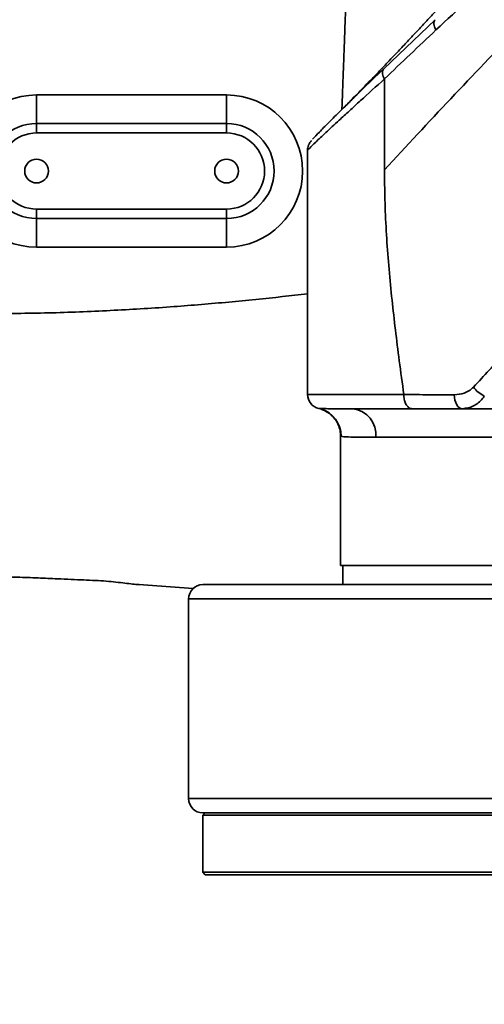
# Model space of a CAD drawing. Header units: millimetres. Extents: x -10540 to 6039, y -7467 to 6433.
# Tile 5 of 177: x -5390 to -5292, y -2669 to -2461. Entities that reach past the tile are written whole.
import ezdxf

# ---------------------------------------------------------------- set-up
doc = ezdxf.new("R2010")
doc.units = ezdxf.units.MM
doc.header["$LTSCALE"] = 8
doc.layers.add('2细线层', color=4, linetype='Continuous', lineweight=13)

msp = doc.modelspace()

# ---------------------------------------------------------------- linework, layer by layer
at = {"color": 7, "linetype": 'Continuous', "lineweight": 35}
for p, q in [((-5313.11, -2471.75), (-5302.3, -2461.44)), ((-5312.94, -2493.01), (-5312.94, -2473.89)), ((-5386.18, -2483.27), (-5386.18, -2477.27)), ((-5386.18, -2477.27), (-5346.18, -2477.27)), ((-5346.18, -2483.27), (-5346.18, -2477.27)), ((-5386.18, -2483.27), (-5386.18, -2485.27)), ((-5386.18, -2483.27), (-5346.18, -2483.27)), ((-5346.18, -2485.27), (-5346.18, -2483.27)), ((-5324.85, -2483.25), (-5325.05, -2483.45)), ((-5346.18, -2485.27), (-5386.18, -2485.27)), ((-5329.14, -2540.27), (-5329.14, -2488.93)), ((-5312.94, -2494.48), (-5312.94, -2493.01)), ((-5386.18, -2503.27), (-5386.18, -2501.27)), ((-5386.18, -2501.27), (-5346.18, -2501.27)), ((-5346.18, -2501.27), (-5346.18, -2503.27)), ((-5346.18, -2503.27), (-5386.18, -2503.27)), ((-5386.18, -2509.27), (-5386.18, -2503.27)), ((-5346.18, -2509.27), (-5346.18, -2503.27)), ((-5346.18, -2509.27), (-5386.18, -2509.27)), ((-5329.14, -2540.27), (-5308.87, -2540.27)), ((-5326.77, -2543.2), (-5326.31, -2543.32)), ((-5320.14, -2543.27), (-5319.59, -2543.27)), ((-5307.16, -2543.27), (-5319.59, -2543.27)), ((-5322.18, -2549.06), (-5322.18, -2576.27)), ((-5275.89, -2549.27), (-5314.76, -2549.27)), ((-5246.18, -2576.27), (-5322.18, -2576.27)), ((-5321.68, -2576.27), (-5321.68, -2580.27)), ((-5353.2, -2581.09), (-5364.68, -2580.27)), ((-5351.18, -2580.27), (-5252.89, -2580.27)), ((-5354.18, -2583.27), (-5354.18, -2625.27)), ((-5251.49, -2583.27), (-5354.18, -2583.27)), ((-5354.18, -2625.27), (-5251.49, -2625.27)), ((-5350.68, -2628.27), (-5351.18, -2628.77)), ((-5252.89, -2628.27), (-5351.18, -2628.27)), ((-5351.18, -2628.77), (-5351.18, -2640.77)), ((-5227.84, -2628.77), (-5351.18, -2628.77)), ((-5351.18, -2640.77), (-5350.68, -2641.27)), ((-5351.18, -2640.77), (-5223.79, -2640.77)), ((-5223.59, -2641.27), (-5350.68, -2641.27))]:
    msp.add_line(p, q, dxfattribs=at)
at = {"color": 7, "linetype": 'Continuous', "lineweight": 35, "flags": 128}
msp.add_lwpolyline([(-5296.54, -2543.27), (-5296.87, -2543.21), (-5297.18, -2543.05), (-5297.47, -2542.78), (-5297.73, -2542.42), (-5297.94, -2541.98), (-5298.1, -2541.47), (-5298.2, -2540.92), (-5298.24, -2540.35)], dxfattribs=at)
at = {"color": 7, "linetype": 'Continuous', "lineweight": 35}
for centre in [(-5386.18, -2493.27), (-5346.18, -2493.27)]:
    msp.add_circle(centre, 2.5, dxfattribs=at)
for centre, radius, start, end in [((-5311.49, -2472.7), 1.88, 149.6608, 219.6903), ((-5386.18, -2493.27), 16, 90, 270), ((-5346.18, -2493.27), 16, 270, 90), ((-5386.18, -2493.27), 10, 90, 270), ((-5346.18, -2493.27), 10, 270, 90), ((-5386.18, -2493.27), 8, 90, 270), ((-5346.18, -2493.27), 8, 270, 90), ((-5289.15, -2534.95), 6.3, 216.4581, 243.8742), ((-5326.14, -2540.27), 3, 180, 257.8754), ((-5328.04, -2549.05), 5.99, 359.8402, 73.2864), ((-5320.25, -2548.74), 5.51, 354.4985, 83.1587), ((-5351.18, -2583.27), 3, 90, 180), ((-5351.18, -2625.27), 3, 180, 270)]:
    msp.add_arc(centre, radius, start, end, dxfattribs=at)
for points, knots in [([(-5087.38, -2327.79), (-5093.06, -2330.34), (-5104.42, -2335.43), (-5121.8, -2343.6), (-5139.29, -2352.28), (-5156.81, -2361.58), (-5174.22, -2371.62), (-5191.37, -2382.48), (-5208.13, -2394.21), (-5224.41, -2406.8), (-5240.18, -2420.13), (-5255.45, -2434.07), (-5270.31, -2448.46), (-5284.81, -2463.16), (-5299.03, -2478.04), (-5308.3, -2488.02), (-5312.94, -2493.01)], [0, 0, 0, 0, 0.071428, 0.142857, 0.214286, 0.285714, 0.357141, 0.428568, 0.499994, 0.571421, 0.642848, 0.714277, 0.785707, 0.857138, 0.928569, 1, 1, 1, 1]), ([(-5121.14, -2332.69), (-5126.35, -2335.32), (-5136.78, -2340.6), (-5154.41, -2350.18), (-5173.91, -2361.5), (-5195.1, -2374.93), (-5214.12, -2388.15), (-5230.88, -2400.99), (-5245.59, -2413.06), (-5260.01, -2425.48), (-5274.23, -2438.08), (-5288.32, -2450.76), (-5297.51, -2459.32), (-5302.1, -2463.6)], [0, 0, 0, 0, 0.081351, 0.162703, 0.274322, 0.385981, 0.497591, 0.581294, 0.665025, 0.748781, 0.83252, 0.91626, 1, 1, 1, 1]), ([(-5294.22, -2538.7), (-5291.99, -2536.33), (-5284.19, -2528.02), (-5270.8, -2513.76), (-5253.88, -2496.13), (-5236.59, -2478.89), (-5219.99, -2463.28), (-5203.93, -2449.42), (-5188.54, -2437.29), (-5172.7, -2425.88), (-5156.51, -2415.25), (-5139.91, -2405.42), (-5123.06, -2396.38), (-5106.17, -2387.92), (-5089.45, -2380.02), (-5078.66, -2375.16), (-5073.26, -2372.73)], [0, 0, 0, 0, 0.034002, 0.1195, 0.205014, 0.290502, 0.375965, 0.444647, 0.51342, 0.58221, 0.650955, 0.719615, 0.789687, 0.859821, 0.929943, 1, 1, 1, 1]), ([(-5265.49, -2418.59), (-5265.53, -2418.64), (-5265.75, -2418.87), (-5266.25, -2419.45), (-5266.96, -2420.28), (-5267.9, -2421.38), (-5269.6, -2423.35), (-5272.11, -2426.26), (-5275.9, -2430.61), (-5280.31, -2435.62), (-5285.23, -2441.13), (-5289.84, -2446.24), (-5293.97, -2450.78), (-5297.27, -2454.37), (-5300.09, -2457.43), (-5302.29, -2459.81), (-5304.23, -2461.88), (-5305.99, -2463.78), (-5307.43, -2465.31), (-5308.59, -2466.54), (-5309.55, -2467.56), (-5310.64, -2468.71), (-5312.04, -2470.18), (-5313.8, -2472.03), (-5315.94, -2474.25), (-5318.46, -2476.84), (-5320.66, -2479.08), (-5322.04, -2480.45), (-5322.43, -2480.84)], [0, 0, 0, 0, 0.008499, 0.044628, 0.072399, 0.092275, 0.109394, 0.163166, 0.220855, 0.283001, 0.350934, 0.424845, 0.469777, 0.514756, 0.556225, 0.594581, 0.630553, 0.664309, 0.695868, 0.716663, 0.736401, 0.758816, 0.788296, 0.824853, 0.868484, 0.91919, 0.976967, 1, 1, 1, 1]), ([(-5321.9, -2480.31), (-5321.88, -2479.79), (-5321.81, -2477.9), (-5321.7, -2474.81), (-5321.56, -2471.17), (-5321.43, -2467.6), (-5321.29, -2463.7), (-5321.13, -2459.12), (-5320.94, -2453.91), (-5320.81, -2450.22), (-5320.75, -2448.27)], [0, 0, 0, 0, 0.048555, 0.177545, 0.288893, 0.3898, 0.511604, 0.654304, 0.817901, 1, 1, 1, 1]), ([(-5302.1, -2463.6), (-5305.73, -2467.03), (-5309.35, -2470.45), (-5312.94, -2473.89), (-5312.94, -2473.89)], [0, 0, 0, 0, 0.999997, 1, 1, 1, 1]), ([(-5328.08, -2486.6), (-5328.03, -2486.53), (-5327.88, -2486.35), (-5326.74, -2485.16), (-5324.77, -2483.16), (-5322.44, -2480.84), (-5320.1, -2478.54), (-5317.22, -2475.72), (-5314.76, -2473.35), (-5313.11, -2471.75)], [0, 0, 0, 0, 0.07791, 0.23856, 0.401072, 0.568082, 0.674668, 0.781275, 1, 1, 1, 1]), ([(-5312.94, -2473.89), (-5314.66, -2475.46), (-5317.28, -2477.82), (-5320.37, -2480.63), (-5322.88, -2482.94), (-5325.39, -2485.27), (-5327.49, -2487.26), (-5328.88, -2488.61), (-5329.05, -2488.82), (-5329.14, -2488.93)], [0, 0, 0, 0, 0.196361, 0.297077, 0.397775, 0.549109, 0.704217, 0.849614, 1, 1, 1, 1]), ([(-5328.32, -2486.85), (-5328.34, -2486.88), (-5328.41, -2486.96), (-5328.52, -2487.09), (-5328.72, -2487.39), (-5328.94, -2487.82), (-5329.1, -2488.4), (-5329.17, -2488.88), (-5329.12, -2489.12), (-5329.11, -2489.14)], [0, 0, 0, 0, 0.142307, 0.41204, 0.547939, 0.664734, 0.820556, 0.989893, 1, 1, 1, 1]), ([(-5312.93, -2494.48), (-5312.9, -2496.61), (-5312.84, -2500.95), (-5312.5, -2507.44), (-5312, -2513.96), (-5311.37, -2520.35), (-5310.64, -2526.76), (-5309.8, -2533.37), (-5309.19, -2537.9), (-5308.87, -2540.27)], [0, 0, 0, 0, 0.1386978, 0.2822335, 0.4228027, 0.5647601, 0.7013318, 0.8437293, 1, 1, 1, 1]), ([(-5329.14, -2519.07), (-5330.9, -2519.28), (-5336.41, -2519.94), (-5345.79, -2520.87), (-5357.6, -2521.86), (-5369.98, -2522.62), (-5382.95, -2523.16), (-5391.73, -2523.23), (-5396.18, -2523.27)], [0, 0, 0, 0, 0.079047, 0.247844, 0.420666, 0.607919, 0.801457, 1, 1, 1, 1]), ([(-5294.22, -2538.7), (-5294.33, -2538.81), (-5294.9, -2539.38), (-5296.24, -2540.16), (-5297.54, -2540.28), (-5298.24, -2540.35)], [0, 0, 0, 0, 0.101708, 0.516712, 1, 1, 1, 1]), ([(-5308.87, -2540.29), (-5307.1, -2540.3), (-5303.59, -2540.32), (-5300.01, -2540.34), (-5298.24, -2540.35)], [0, 0, 0, 0, 0.503079, 1, 1, 1, 1]), ([(-5308.87, -2540.29), (-5308.85, -2540.63), (-5308.81, -2541.31), (-5308.51, -2542.2), (-5308.07, -2542.88), (-5307.6, -2543.21), (-5307.29, -2543.27), (-5307.17, -2543.27), (-5307.16, -2543.27)], [0, 0, 0, 0, 0.2156723, 0.4313588, 0.6470746, 0.862853, 0.9896157, 1, 1, 1, 1]), ([(-5291.92, -2540.61), (-5292.05, -2540.79), (-5292.7, -2541.68), (-5294.23, -2542.94), (-5295.74, -2543.16), (-5296.54, -2543.27)], [0, 0, 0, 0, 0.106863, 0.528414, 1, 1, 1, 1]), ([(-5326.77, -2543.2), (-5326.68, -2543.21), (-5326.5, -2543.23), (-5325.59, -2543.25), (-5324.21, -2543.26), (-5322.45, -2543.27), (-5320.89, -2543.27), (-5320.14, -2543.27)], [0, 0, 0, 0, 0.201781, 0.405963, 0.607895, 0.812235, 1, 1, 1, 1]), ([(-5326.33, -2543.36), (-5326.27, -2543.38), (-5326.14, -2543.42), (-5325.83, -2543.54), (-5325.39, -2543.74), (-5324.82, -2544.07), (-5324.16, -2544.57), (-5323.49, -2545.26), (-5322.88, -2546.16), (-5322.42, -2547.25), (-5322.18, -2548.24), (-5322.2, -2548.86), (-5322.21, -2549.05)], [0, 0, 0, 0, 0.096674, 0.18625, 0.269102, 0.349281, 0.442723, 0.550988, 0.669514, 0.79893, 0.935719, 1, 1, 1, 1]), ([(-5296.54, -2543.27), (-5298.31, -2543.27), (-5301.88, -2543.27), (-5305.39, -2543.27), (-5307.16, -2543.27)], [0, 0, 0, 0, 0.494291, 1, 1, 1, 1]), ([(-5288.47, -2543.27), (-5290.4, -2543.27), (-5293.07, -2543.27), (-5295.79, -2543.27), (-5296.54, -2543.27)], [0, 0, 0, 0, 0.723262, 1, 1, 1, 1]), ([(-5322.05, -2549.07), (-5322.11, -2549.05), (-5322.21, -2549.03), (-5322.13, -2549.05), (-5322.1, -2549.06)], [0, 0, 0, 0, 0.6508138, 1, 1, 1, 1]), ([(-5314.76, -2549.27), (-5315.93, -2549.27), (-5318.3, -2549.26), (-5320.36, -2549.21), (-5321.59, -2549.15), (-5321.9, -2549.1), (-5322.05, -2549.07)], [0, 0, 0, 0, 0.300087, 0.608879, 0.80329, 1, 1, 1, 1]), ([(-5404.82, -2578.32), (-5403.77, -2578.36), (-5401.53, -2578.44), (-5398.22, -2578.52), (-5394.37, -2578.59), (-5390.19, -2578.69), (-5385.94, -2578.86), (-5382.17, -2579.02), (-5378.98, -2579.16), (-5376.32, -2579.28), (-5373.87, -2579.39), (-5371.49, -2579.53), (-5369.37, -2579.73), (-5367.5, -2579.95), (-5366.02, -2580.15), (-5365.02, -2580.22), (-5364.55, -2580.26)], [0, 0, 0, 0, 0.081155, 0.172477, 0.266043, 0.361357, 0.459608, 0.551833, 0.615766, 0.675353, 0.730672, 0.782168, 0.834016, 0.889144, 0.947827, 1, 1, 1, 1])]:
    msp.add_open_spline(points, degree=3, knots=knots, dxfattribs=at)
msp.add_open_spline([(-5302.1, -2463.6), (-5302.21, -2463.38), (-5302.44, -2462.93), (-5302.57, -2462.32), (-5302.54, -2461.79), (-5302.38, -2461.56), (-5302.3, -2461.44)], degree=3, dxfattribs=at)
at = {"layer": '2细线层', "color": 4, "linetype": 'ByBlock'}
msp.add_circle((-5001.18, -2333.27), 1008, dxfattribs=at)

doc.saveas('drawing.dxf')
